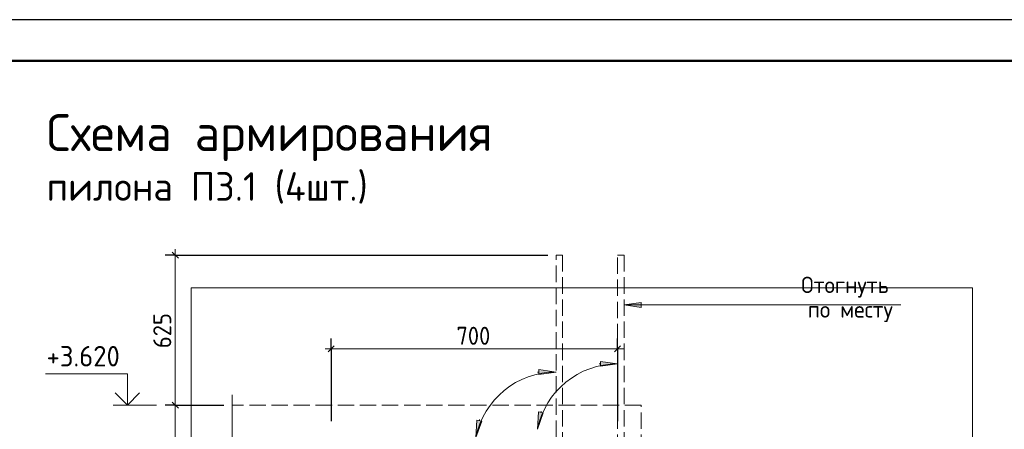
# Model space of a CAD drawing. Header units: millimetres. Extents: x 0 to 59400, y 0 to 42000.
# Tile 12 of 29: x 12922 to 24956, y 37001 to 42000. Entities that reach past the tile are written whole.
import ezdxf

# ---------------------------------------------------------------- set-up
doc = ezdxf.new("R2010")
doc.units = ezdxf.units.MM
doc.linetypes.add('______2', pattern=[270, 200, -70])
for name, color, linetype, lineweight in [('Standard', 7, 'Continuous', 25), ('ЖБ Перекрытие верхний уровень', 7, 'Continuous', 18), ('Заголовок чертежа', 7, 'Continuous', 25), ('Позиционная метка диаметр_ шаг', 7, 'Continuous', 13), ('Примечания', 7, 'Continuous', 13), ('Размерная линия_ общее', 7, 'Continuous', 13)]:
    doc.layers.add(name, color=color, linetype=linetype, lineweight=lineweight)
doc.styles.add('ISOCPEUR', font='txt')

msp = doc.modelspace()

# ---------------------------------------------------------------- hatches: boundary and pattern name
at = {"layer": 'Примечания', "linetype": 'Continuous', "lineweight": 13, "transparency": 33554687}
for points in [[(20519, 38549), (20309, 38519), (20519, 38489)], [(19262, 37213), (19249, 37001), (19321, 37201)], [(18511, 37113), (18498, 36901), (18569, 37101)]]:
    msp.add_hatch(color=7, dxfattribs=at).paths.add_polyline_path(points)
for points in [[(20019, 37830), (20229, 37800), (20019, 37770)], [(19267, 37730), (19477, 37700), (19267, 37670)]]:
    msp.add_hatch(color=7, dxfattribs=at).paths.add_polyline_path(points, flags=16)

# ---------------------------------------------------------------- linework, layer by layer
at = {"layer": 'Standard', "color": 7, "linetype": 'Continuous', "lineweight": 13, "transparency": 33554687}
msp.add_line((14593, 37296), (14063, 37296), dxfattribs=at)
at = {"layer": 'Standard', "color": 7, "linetype": 'Continuous', "lineweight": 25, "transparency": 33554687}
msp.add_lwpolyline([(0, 0), (59400, 0), (59400, 42000), (0, 42000), (0, 0)], close=True, dxfattribs=at)
at = {"layer": 'Standard', "color": 7, "linetype": 'Continuous', "lineweight": 50, "transparency": 33554687}
msp.add_lwpolyline([(2000, 41500), (58900, 41500), (58900, 500), (2000, 500), (2000, 41500)], close=True, dxfattribs=at)
at = {"layer": 'Standard', "color": 7, "linetype": 'Continuous', "lineweight": 13, "transparency": 33554687}
for points in [[(46900, 41500), (2000, 41500), (2000, 500), (46900, 500), (46900, 41500)], [(2000, 41500), (2000, 500), (58900, 500), (58900, 41500), (2000, 41500)], [(14238, 37296), (14238, 37676), (13238, 37676)]]:
    msp.add_lwpolyline(points, dxfattribs=at)
at = {"layer": 'Standard', "color": 254, "linetype": 'Continuous', "lineweight": 13, "true_color": 0xc4c4ff, "transparency": 33554687}
msp.add_lwpolyline([(15017, 15896), (24569, 15896), (24569, 38726), (15017, 38726), (15017, 15896)], dxfattribs=at)
at = {"layer": 'Standard', "color": 7, "linetype": 'Continuous', "lineweight": 35, "transparency": 33554687}
msp.add_lwpolyline([(14386, 37444), (14238, 37296), (14089, 37444)], dxfattribs=at)
at = {"layer": 'ЖБ Перекрытие верхний уровень', "color": 7, "linetype": '______2', "lineweight": 18, "transparency": 33554687}
for p, q in [((20519, 37296), (15517, 37296)), ((20519, 36196), (20519, 37296))]:
    msp.add_line(p, q, dxfattribs=at)
at = {"layer": 'Примечания', "color": 7, "linetype": '______2', "lineweight": 13, "transparency": 33554687}
for p, q in [((19477, 36638), (19477, 39126)), ((19477, 39126), (19557, 39126)), ((19557, 39126), (19557, 36626)), ((20229, 36738), (20229, 39126)), ((20229, 39126), (20309, 39126)), ((20309, 39126), (20309, 36726))]:
    msp.add_line(p, q, dxfattribs=at)
at = {"layer": 'Примечания', "color": 7, "linetype": 'Continuous', "lineweight": 13, "transparency": 33554687}
for p, q in [((20519, 38549), (20309, 38519)), ((23693, 38519), (20309, 38519)), ((20309, 38519), (20309, 38519)), ((20309, 38519), (20309, 38519)), ((20309, 38519), (20309, 38519)), ((20309, 38519), (20519, 38489)), ((20519, 38489), (20519, 38549)), ((20519, 38519), (20534, 38519)), ((20019, 37800), (20004, 37800)), ((20019, 37770), (20019, 37830)), ((20019, 37830), (20229, 37800)), ((20229, 37800), (20019, 37770)), ((20229, 37800), (20229, 37800)), ((20229, 37800), (20229, 37800)), ((20229, 37800), (20229, 37800)), ((19267, 37700), (19252, 37700)), ((19267, 37670), (19267, 37730)), ((19267, 37730), (19477, 37700)), ((19477, 37700), (19267, 37670)), ((19477, 37700), (19477, 37700)), ((19477, 37700), (19477, 37700)), ((19477, 37700), (19477, 37700)), ((15517, 37421), (15517, 36786)), ((19262, 37213), (19249, 37001)), ((19249, 37001), (19321, 37201)), ((19321, 37201), (19262, 37213)), ((19291, 37207), (19294, 37221)), ((18511, 37113), (18498, 36901)), ((18498, 36901), (18569, 37101)), ((18569, 37101), (18511, 37113)), ((18540, 37107), (18543, 37121))]:
    msp.add_line(p, q, dxfattribs=at)
for centre in [(20229, 36800), (19477, 36700)]:
    msp.add_arc(centre, 1000, 90, 168.397, dxfattribs=at)
at = {"layer": 'Размерная линия_ общее', "color": 253, "linetype": 'Continuous', "lineweight": -3, "true_color": 0xa0a0a0, "transparency": 33554687}
for p, q in [((14824, 39126), (14699, 39126)), ((14824, 39126), (14949, 39126)), ((14824, 39126), (19377, 39126)), ((16729, 37982), (16729, 38107)), ((20229, 37982), (20229, 38107)), ((16729, 37982), (16729, 37857)), ((16729, 37982), (16729, 37101)), ((20229, 37982), (20229, 37857)), ((20229, 37982), (20229, 37101)), ((14824, 37296), (14699, 37296)), ((14824, 37296), (14949, 37296)), ((14824, 37296), (15417, 37296))]:
    msp.add_line(p, q, dxfattribs=at)
at = {"layer": 'Размерная линия_ общее', "color": 7, "linetype": 'Continuous', "lineweight": 25, "transparency": 33554687}
for p, q in [((14786, 39164), (14861, 39089)), ((16691, 37945), (16766, 38020)), ((20191, 37945), (20266, 38020)), ((14786, 37333), (14861, 37258))]:
    msp.add_line(p, q, dxfattribs=at)
at = {"layer": 'Размерная линия_ общее', "color": 7, "linetype": 'Continuous', "lineweight": 13, "transparency": 33554687}
for p, q in [((14824, 39126), (14824, 39201)), ((16729, 37982), (16654, 37982)), ((16729, 37982), (20229, 37982)), ((20229, 37982), (20304, 37982)), ((14824, 37296), (14824, 36196))]:
    msp.add_line(p, q, dxfattribs=at)
msp.add_lwpolyline([(14824, 39126), (14824, 37886), (14824, 37886), (14824, 37296)], dxfattribs=at)

# ---------------------------------------------------------------- texts
at = {"layer": 'Standard', "color": 7, "linetype": 'Continuous', "lineweight": 25, "transparency": 33554687, "insert": (13250, 37768), "char_height": 250, "width": 1067.86, "attachment_point": 7, "style": 'ISOCPEUR'}
msp.add_mtext('\\W0.95;+3.620', dxfattribs=at)
at = {"layer": 'Заголовок чертежа', "color": 7, "linetype": 'Continuous', "lineweight": 50, "transparency": 33554687, "attachment_point": 7, "style": 'ISOCPEUR'}
for s, insert, char_height, width in [('\\W0.98;Схема армирования', (13250, 40275), 450, 5752.75), ('\\W0.97;пилона П3.1 (4шт.)', (13250, 39755), 350, 4192.08)]:
    msp.add_mtext(s, dxfattribs=dict(at, insert=insert, char_height=char_height, width=width))
at = {"layer": 'Позиционная метка диаметр_ шаг', "color": 7, "linetype": 'Continuous', "lineweight": 18, "transparency": 33554687, "char_height": 200, "attachment_point": 7, "style": 'ISOCPEUR'}
for s, insert, width in [('\\W0.97;Отогнуть', (22473, 38609), 1316.06), ('\\W0.97;по месту', (22553, 38309), 1236.08)]:
    msp.add_mtext(s, dxfattribs=dict(at, insert=insert, width=width))
at = {"layer": 'Размерная линия_ общее', "color": 7, "linetype": 'Continuous', "lineweight": 25, "transparency": 33554687, "insert": (14774, 37991), "char_height": 220, "width": 562, "attachment_point": 7, "rotation": 90, "style": 'ISOCPEUR'}
msp.add_mtext('\\W0.91;625', dxfattribs=at)
at = {"layer": 'Размерная линия_ общее', "color": 7, "linetype": 'Continuous', "lineweight": 25, "transparency": 33554687, "insert": (18259, 38032), "char_height": 220, "width": 561.99, "attachment_point": 7, "style": 'ISOCPEUR'}
msp.add_mtext('\\W0.91;700', dxfattribs=at)

doc.saveas('drawing.dxf')
